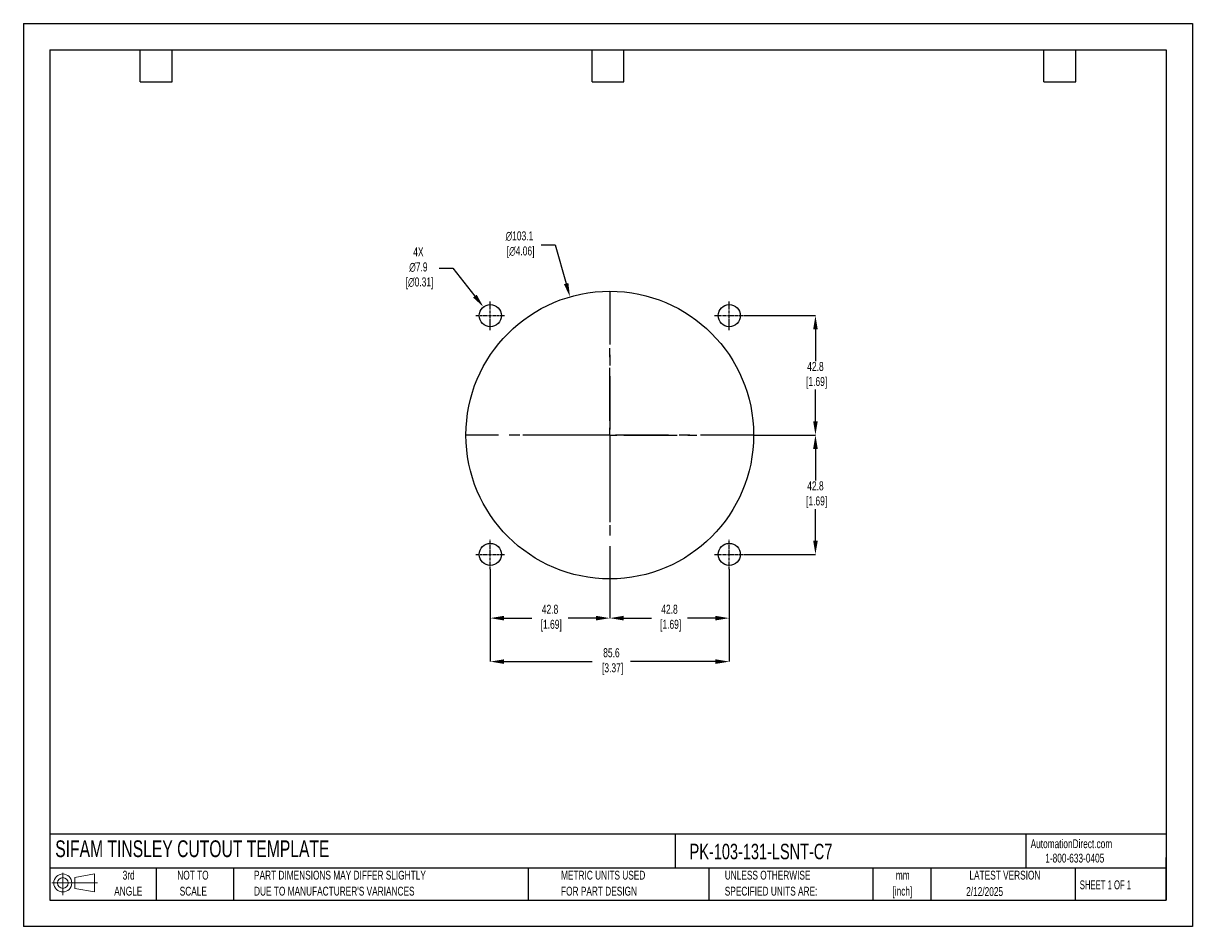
# Model space of a CAD drawing. Header units: millimetres. Extents: x 0 to 419, y 0 to 324.
import ezdxf

# ---------------------------------------------------------------- set-up
doc = ezdxf.new("R2010")
doc.units = ezdxf.units.MM
doc.header["$LTSCALE"] = 1.5
doc.header["$PDSIZE"] = -1
doc.linetypes.add('CENTERX2', pattern=[20.32, 12.7, -2.54, 2.54, -2.54])
for name, color, linetype in [('1', 7, 'Continuous'), ('CENTER', 40, 'CENTERX2'), ('SLD-DEFPOINTS', 7, 'Continuous')]:
    doc.layers.add(name, color=color, linetype=linetype)
doc.layers.add('DIMENSIONS', color=140, linetype='Continuous', lineweight=25)
doc.layers.add('TEXT', color=140, linetype='Continuous', lineweight=25)
doc.styles.add('SLDTEXTSTYLE0', font='TXT', dxfattribs={"width": 0.7})
doc.styles.add('SLDTEXTSTYLE1', font='TXT', dxfattribs={"width": 0.65})
doc.dimstyles.new('SLDDIMSTYLE0', dxfattribs={"dimtxt": 3.237012, "dimasz": 4.953, "dimexe": 0, "dimexo": 0.0625, "dimgap": 0.809253, "dimtad": 0, "dimtih": 1, "dimtoh": 1, "dimrnd": 1e-09, "dimzin": 12, "dimdsep": 46, "dimtxsty": 'SLDTEXTSTYLE0', "dimsah": 1, "dimcen": 0, "dimadec": 0, "dimazin": 3, "dimtfac": 1, "dimtofl": 0, "dimtmove": 0, "dimatfit": 3, "dimfxl": 0, "dimfrac": 2, "dimtolj": 1, "dimtzin": 12, "dimarcsym": 0})

# ---------------------------------------------------------------- blocks, each defined once
blk = doc.blocks.new('Block11')
at = {"color": 7, "linetype": 'Continuous', "lineweight": 18}
for p, q in [((0, 4.32), (16.31, 4.32)), ((3.88, 7.97), (3.88, 0)), ((8.22, 6.25), (15.26, 7.55)), ((8.22, 2.39), (8.22, 6.25)), ((15.26, 7.55), (15.26, 1.1)), ((8.22, 2.39), (15.26, 1.1))]:
    blk.add_line(p, q, dxfattribs=at)
for radius in [3.23, 1.93]:
    blk.add_circle((3.88, 4.32), radius, dxfattribs=at)
blk = doc.blocks.new('Block12')
at = {"layer": 'SLD-DEFPOINTS'}
blk.add_blockref('Block11', (0, 0), dxfattribs=at)
blk = doc.blocks.new('SW_NOTE_0_1')
at = {"layer": 'TEXT', "color": 0, "linetype": 'CENTERX2', "lineweight": 18, "char_height": 3.175, "attachment_point": 2, "style": 'SLDTEXTSTYLE0'}
for s, insert in [('mm', (4.27, 4.09)), ('[inch]', (4.14, -1.64))]:
    blk.add_mtext(s, dxfattribs=dict(at, insert=insert))
blk = doc.blocks.new('SW_NOTE_0_2')
at = {"layer": 'TEXT', "color": 0, "linetype": 'CENTERX2', "lineweight": 18, "char_height": 3.175, "attachment_point": 1, "style": 'SLDTEXTSTYLE0'}
for s, insert in [('UNLESS OTHERWISE', (0, 4.09)), ('SPECIFIED UNITS ARE:', (0, -1.64))]:
    blk.add_mtext(s, dxfattribs=dict(at, insert=insert))
blk = doc.blocks.new('SW_NOTE_0_3')
at = {"layer": 'TEXT', "color": 0, "linetype": 'CENTERX2', "lineweight": 18, "char_height": 3.175, "attachment_point": 1, "style": 'SLDTEXTSTYLE0'}
for s, insert in [('PART DIMENSIONS MAY DIFFER SLIGHTLY', (0, 4.09)), ("DUE TO MANUFACTURER'S VARIANCES", (0, -1.64))]:
    blk.add_mtext(s, dxfattribs=dict(at, insert=insert))
blk = doc.blocks.new('SW_NOTE_0_4')
at = {"layer": 'TEXT', "color": 0, "linetype": 'CENTERX2', "lineweight": 18, "char_height": 3.175, "attachment_point": 2, "style": 'SLDTEXTSTYLE0'}
for s, insert in [('NOT TO', (7.89, 4.09)), ('SCALE', (8.03, -1.64))]:
    blk.add_mtext(s, dxfattribs=dict(at, insert=insert))
blk = doc.blocks.new('SW_NOTE_0_5')
at = {"layer": 'TEXT', "color": 0, "linetype": 'CENTERX2', "lineweight": 18, "char_height": 3.175, "attachment_point": 2, "style": 'SLDTEXTSTYLE0'}
for s, insert in [('3rd', (3.47, 4.09)), ('ANGLE', (3.33, -1.64))]:
    blk.add_mtext(s, dxfattribs=dict(at, insert=insert))
blk = doc.blocks.new('SW_NOTE_0_6')
at = {"layer": 'TEXT', "color": 0, "linetype": 'CENTERX2', "lineweight": 18, "char_height": 3.175, "attachment_point": 1, "style": 'SLDTEXTSTYLE0'}
for s, insert in [('METRIC UNITS USED', (0, 4.09)), ('FOR PART DESIGN', (0, -1.64))]:
    blk.add_mtext(s, dxfattribs=dict(at, insert=insert))
blk = doc.blocks.new('SW_CENTERMARKSYMBOL_0')
at = {"layer": 'CENTER', "color": 0}
for p, q in [((0, 5.08), (0, 31.2)), ((-5.08, 0), (-31.2, 0)), ((0, 0), (-2.54, 0)), ((0, 0), (0, 2.54)), ((0, 0), (0, -2.54)), ((0, 0), (2.54, 0)), ((5.08, 0), (31.2, 0)), ((0, -5.08), (0, -31.2))]:
    blk.add_line(p, q, dxfattribs=at)
blk = doc.blocks.new('*D21')
at = {"layer": 'Defpoints', "color": 0}
for p in [(253, 128.21), (210.19, 124.69), (253, 110.61)]:
    blk.add_point(p, dxfattribs=at)
at = {"layer": 'DIMENSIONS', "color": 0, "lineweight": -2}
for p, q in [((253, 128.15), (253, 110.61)), ((210.19, 124.63), (210.19, 110.61)), ((215.14, 110.61), (225.12, 110.61)), ((248.05, 110.61), (238.07, 110.61))]:
    blk.add_line(p, q, dxfattribs=at)
at = {"layer": 'DIMENSIONS', "color": 0}
for points in [[(215.14, 111.44), (215.14, 109.78), (210.19, 110.61)], [(248.05, 111.44), (248.05, 109.78), (253, 110.61)]]:
    blk.add_solid(points, dxfattribs=at)
at = {"layer": 'DIMENSIONS', "color": 0, "insert": (231.59, 110.61), "char_height": 3.237, "attachment_point": 5, "style": 'SLDTEXTSTYLE0'}
blk.add_mtext('\\A1;42.8\\P [1.69]', dxfattribs=at)
blk = doc.blocks.new('*D22')
at = {"layer": 'Defpoints', "color": 0}
for p in [(167.37, 128.21), (253, 128.21), (253, 95.02)]:
    blk.add_point(p, dxfattribs=at)
at = {"layer": 'DIMENSIONS', "color": 0, "lineweight": -2}
for p, q in [((167.37, 128.15), (167.37, 95.02)), ((253, 128.15), (253, 95.02)), ((172.32, 95.02), (203.93, 95.02)), ((248.05, 95.02), (217.64, 95.02))]:
    blk.add_line(p, q, dxfattribs=at)
at = {"layer": 'DIMENSIONS', "color": 0}
for points in [[(172.32, 95.85), (172.32, 94.2), (167.37, 95.02)], [(248.05, 95.85), (248.05, 94.2), (253, 95.02)]]:
    blk.add_solid(points, dxfattribs=at)
at = {"layer": 'DIMENSIONS', "color": 0, "insert": (210.78, 95.02), "char_height": 3.237, "attachment_point": 5, "style": 'SLDTEXTSTYLE0'}
blk.add_mtext('\\A1;85.6\\P [3.37]', dxfattribs=at)
blk = doc.blocks.new('*D23')
at = {"layer": 'Defpoints', "color": 0}
for p in [(261.75, 176.25), (258.22, 133.44), (283.91, 133.44)]:
    blk.add_point(p, dxfattribs=at)
at = {"layer": 'DIMENSIONS', "color": 0, "lineweight": -2}
for p, q in [((261.81, 176.25), (283.91, 176.25)), ((283.91, 171.3), (283.91, 159.97)), ((283.91, 138.39), (283.91, 149.72)), ((258.28, 133.44), (283.91, 133.44))]:
    blk.add_line(p, q, dxfattribs=at)
at = {"layer": 'DIMENSIONS', "color": 0}
for points in [[(283.09, 171.3), (284.74, 171.3), (283.91, 176.25)], [(283.09, 138.39), (284.74, 138.39), (283.91, 133.44)]]:
    blk.add_solid(points, dxfattribs=at)
at = {"layer": 'DIMENSIONS', "color": 0, "insert": (283.91, 154.85), "char_height": 3.237, "attachment_point": 5, "style": 'SLDTEXTSTYLE0'}
blk.add_mtext('\\A1;42.8\\P [1.69]', dxfattribs=at)
blk = doc.blocks.new('*D24')
at = {"layer": 'Defpoints', "color": 0}
for p in [(258.22, 219.07), (261.75, 176.25), (283.91, 176.25)]:
    blk.add_point(p, dxfattribs=at)
at = {"layer": 'DIMENSIONS', "color": 0, "lineweight": -2}
for p, q in [((258.28, 219.07), (283.91, 219.07)), ((283.91, 214.12), (283.91, 202.79)), ((283.91, 181.21), (283.91, 192.54)), ((261.81, 176.25), (283.91, 176.25))]:
    blk.add_line(p, q, dxfattribs=at)
at = {"layer": 'DIMENSIONS', "color": 0}
for points in [[(283.09, 214.12), (284.74, 214.12), (283.91, 219.07)], [(283.09, 181.21), (284.74, 181.21), (283.91, 176.25)]]:
    blk.add_solid(points, dxfattribs=at)
at = {"layer": 'DIMENSIONS', "color": 0, "insert": (283.91, 197.66), "char_height": 3.237, "attachment_point": 5, "style": 'SLDTEXTSTYLE0'}
blk.add_mtext('\\A1;42.8\\P [1.69]', dxfattribs=at)
blk = doc.blocks.new('*D25')
at = {"layer": 'Defpoints', "color": 0}
for p in [(167.37, 128.21), (210.19, 124.69), (167.37, 110.61)]:
    blk.add_point(p, dxfattribs=at)
at = {"layer": 'DIMENSIONS', "color": 0, "lineweight": -2}
for p, q in [((167.37, 128.15), (167.37, 110.61)), ((210.19, 124.63), (210.19, 110.61)), ((172.32, 110.61), (182.3, 110.61)), ((205.23, 110.61), (195.25, 110.61))]:
    blk.add_line(p, q, dxfattribs=at)
at = {"layer": 'DIMENSIONS', "color": 0}
for points in [[(172.32, 111.44), (172.32, 109.78), (167.37, 110.61)], [(205.23, 111.44), (205.23, 109.78), (210.19, 110.61)]]:
    blk.add_solid(points, dxfattribs=at)
at = {"layer": 'DIMENSIONS', "color": 0, "insert": (188.78, 110.61), "char_height": 3.237, "attachment_point": 5, "style": 'SLDTEXTSTYLE0'}
blk.add_mtext('\\A1;42.8\\P [1.69]', dxfattribs=at)
blk = doc.blocks.new('*D28')
at = {"layer": 'Defpoints', "color": 0}
for p in [(195.93, 225.81), (224.44, 126.7)]:
    blk.add_point(p, dxfattribs=at)
at = {"layer": 'DIMENSIONS', "color": 0, "lineweight": -2}
for p, q in [((185.61, 244.48), (190.56, 244.48)), ((190.56, 244.48), (194.56, 230.57))]:
    blk.add_line(p, q, dxfattribs=at)
at = {"layer": 'DIMENSIONS', "color": 0}
blk.add_solid([(195.35, 230.79), (193.77, 230.34), (195.93, 225.81)], dxfattribs=at)
at = {"layer": 'DIMENSIONS', "color": 0, "insert": (177.81, 244.48), "char_height": 3.237, "attachment_point": 5, "style": 'SLDTEXTSTYLE0'}
blk.add_mtext('\\A1;∅103.1\\P [∅4.06]', dxfattribs=at)
blk = doc.blocks.new('*D29')
at = {"layer": 'Defpoints', "color": 0}
for p in [(164.91, 222.18), (169.83, 215.96)]:
    blk.add_point(p, dxfattribs=at)
at = {"layer": 'DIMENSIONS', "color": 0, "lineweight": -2}
for p, q in [((149.01, 236.05), (153.96, 236.05)), ((153.96, 236.05), (161.84, 226.07))]:
    blk.add_line(p, q, dxfattribs=at)
at = {"layer": 'DIMENSIONS', "color": 0}
blk.add_solid([(162.49, 226.58), (161.19, 225.56), (164.91, 222.18)], dxfattribs=at)
at = {"layer": 'DIMENSIONS', "color": 0, "insert": (141.59, 236.05), "char_height": 3.237, "attachment_point": 5, "style": 'SLDTEXTSTYLE0'}
blk.add_mtext('\\A1;4X\\P∅7.9\\P [∅0.31]', dxfattribs=at)

msp = doc.modelspace()

# ---------------------------------------------------------------- linework, layer by layer
at = {"color": 7, "linetype": 'Continuous'}
for p, q in [((0, 323.85), (0, 0)), ((0, 323.85), (419.1, 323.85)), ((419.1, 323.85), (419.1, 0)), ((419.1, 0), (0, 0))]:
    msp.add_line(p, q, dxfattribs=at)
at = {"layer": '1', "color": 1, "linetype": 'Continuous'}
for centre, radius in [((210.19, 176.25), 51.56), ((167.37, 219.07), 3.97), ((253, 219.07), 3.97), ((167.37, 133.44), 3.97), ((253, 133.44), 3.97)]:
    msp.add_circle(centre, radius, dxfattribs=at)
at = {"layer": 'CENTER'}
for p, q in [((210.19, 227.82), (210.19, 124.69)), ((261.75, 176.25), (158.62, 176.25))]:
    msp.add_line(p, q, dxfattribs=at)
at = {"layer": 'CENTER', "ltscale": 0.05}
for p, q in [((167.37, 213.85), (167.37, 224.29)), ((253, 213.85), (253, 224.29)), ((162.15, 219.07), (172.59, 219.07)), ((247.78, 219.07), (258.22, 219.07)), ((167.37, 128.22), (167.37, 138.66)), ((253, 128.22), (253, 138.66)), ((162.15, 133.44), (172.59, 133.44)), ((247.78, 133.44), (258.22, 133.44))]:
    msp.add_line(p, q, dxfattribs=at)
at = {"layer": 'TEXT'}
for p, q in [((9.52, 314.32), (409.57, 314.32)), ((9.52, 314.32), (9.52, 9.52)), ((41.91, 302.89), (41.91, 314.32)), ((53.34, 302.89), (53.34, 314.32)), ((203.83, 302.89), (203.83, 314.32)), ((215.26, 302.89), (215.26, 314.32)), ((365.76, 302.89), (365.76, 314.32)), ((377.19, 302.89), (377.19, 314.32)), ((409.57, 314.32), (409.57, 9.52)), ((41.91, 302.89), (53.34, 302.89)), ((203.83, 302.89), (215.26, 302.89)), ((365.76, 302.89), (377.19, 302.89)), ((409.57, 33.19), (9.52, 33.19)), ((233.64, 33.19), (233.64, 20.95)), ((359.36, 33.19), (359.36, 20.95)), ((409.57, 9.52), (409.57, 24.77)), ((409.57, 20.95), (9.52, 20.95)), ((47.62, 20.95), (47.62, 9.52)), ((75.32, 20.95), (75.32, 9.52)), ((180.97, 20.95), (180.97, 9.52)), ((245.67, 20.95), (245.67, 9.52)), ((304.54, 20.95), (304.54, 9.52)), ((325.22, 20.95), (325.22, 9.52)), ((377.02, 20.95), (377.02, 9.52)), ((9.52, 9.52), (409.57, 9.52))]:
    msp.add_line(p, q, dxfattribs=at)

# ---------------------------------------------------------------- block references
at = {"layer": 'CENTER'}
msp.add_blockref('SW_CENTERMARKSYMBOL_0', (210.19, 176.25), dxfattribs=at)
at = {"layer": 'SLD-DEFPOINTS'}
msp.add_blockref('Block12', (10.26, 11.33), dxfattribs=at)
at = {"layer": 'TEXT', "linetype": 'CENTERX2', "lineweight": 18}
for name, p in [('SW_NOTE_0_5', (34.27, 15.95)), ('SW_NOTE_0_4', (52.89, 15.95)), ('SW_NOTE_0_3', (82.68, 15.95)), ('SW_NOTE_0_6', (192.72, 15.95)), ('SW_NOTE_0_2', (251.41, 15.95)), ('SW_NOTE_0_1', (310.93, 15.95))]:
    msp.add_blockref(name, p, dxfattribs=at)

# ---------------------------------------------------------------- texts
at = {"layer": 'TEXT', "linetype": 'CENTERX2', "lineweight": 25, "attachment_point": 1, "style": 'SLDTEXTSTYLE0'}
for s, insert, char_height in [('SIFAM TINSLEY CUTOUT TEMPLATE', (11.42, 30.93), 6), ('PK-103-131-LSNT-C7', (238.81, 29.71), 5.5562)]:
    msp.add_mtext(s, dxfattribs=dict(at, insert=insert, char_height=char_height))
at = {"layer": 'TEXT', "linetype": 'CENTERX2', "lineweight": 18, "char_height": 3.175}
for s, insert, attachment_point, style in [('AutomationDirect.com', (361.04, 31.31), 1, 'SLDTEXTSTYLE0'), ('1-800-633-0405', (366.29, 26.16), 1, 'SLDTEXTSTYLE0'), ('LATEST VERSION', (351.83, 20.05), 2, 'SLDTEXTSTYLE0'), ('2/12/2025', (344.55, 14.16), 2, 'SLDTEXTSTYLE0'), ('SHEET 1 OF 1', (378.66, 16.58), 1, 'SLDTEXTSTYLE1')]:
    msp.add_mtext(s, dxfattribs=dict(at, insert=insert, attachment_point=attachment_point, style=style))

# ---------------------------------------------------------------- dimensions: what is measured, and where the dimension line sits
at = {"layer": 'DIMENSIONS'}
for p1, p2, text, picture, middle in [((224.44, 126.7), (195.93, 225.81), '<>\\P[]', '*D28', (177.81, 244.48)), ((169.83, 215.96), (164.91, 222.18), '4X\\P<>\\P[]', '*D29', (141.59, 236.05))]:
    dim = msp.add_diameter_dim_2p(p1=p1, p2=p2, text=text, dimstyle='SLDDIMSTYLE0', override={"dimdec": 1}, dxfattribs=at)
    dim.commit()
    dim.dimension.update_dxf_attribs({"geometry": picture, "text_midpoint": middle, "dimtype": 163})
for base, p1, p2, picture, middle in [((283.91, 176.25), (258.22, 219.07), (261.75, 176.25), '*D24', (283.91, 197.66)), ((283.91, 133.44), (261.75, 176.25), (258.22, 133.44), '*D23', (283.91, 154.85))]:
    dim = msp.add_linear_dim(base=base, p1=p1, p2=p2, angle=90, text='<>\\P[]', dimstyle='SLDDIMSTYLE0', override={"dimdec": 1}, dxfattribs=at)
    dim.commit()
    dim.dimension.update_dxf_attribs({"geometry": picture, "text_midpoint": middle})
dim = msp.add_linear_dim(base=(253, 95.02), p1=(167.37, 128.21), p2=(253, 128.21), text='<>\\P[]', dimstyle='SLDDIMSTYLE0', override={"dimdec": 1}, dxfattribs=at)
dim.commit()
dim.dimension.update_dxf_attribs({"geometry": '*D22', "text_midpoint": (210.78, 95.02), "dimtype": 160})
for base, p2, picture, middle in [((167.37, 110.61), (167.37, 128.21), '*D25', (188.78, 110.61)), ((253, 110.61), (253, 128.21), '*D21', (231.59, 110.61))]:
    dim = msp.add_linear_dim(base=base, p1=(210.19, 124.69), p2=p2, text='<>\\P[]', dimstyle='SLDDIMSTYLE0', override={"dimdec": 1}, dxfattribs=at)
    dim.commit()
    dim.dimension.update_dxf_attribs({"geometry": picture, "text_midpoint": middle})

doc.saveas('drawing.dxf')
